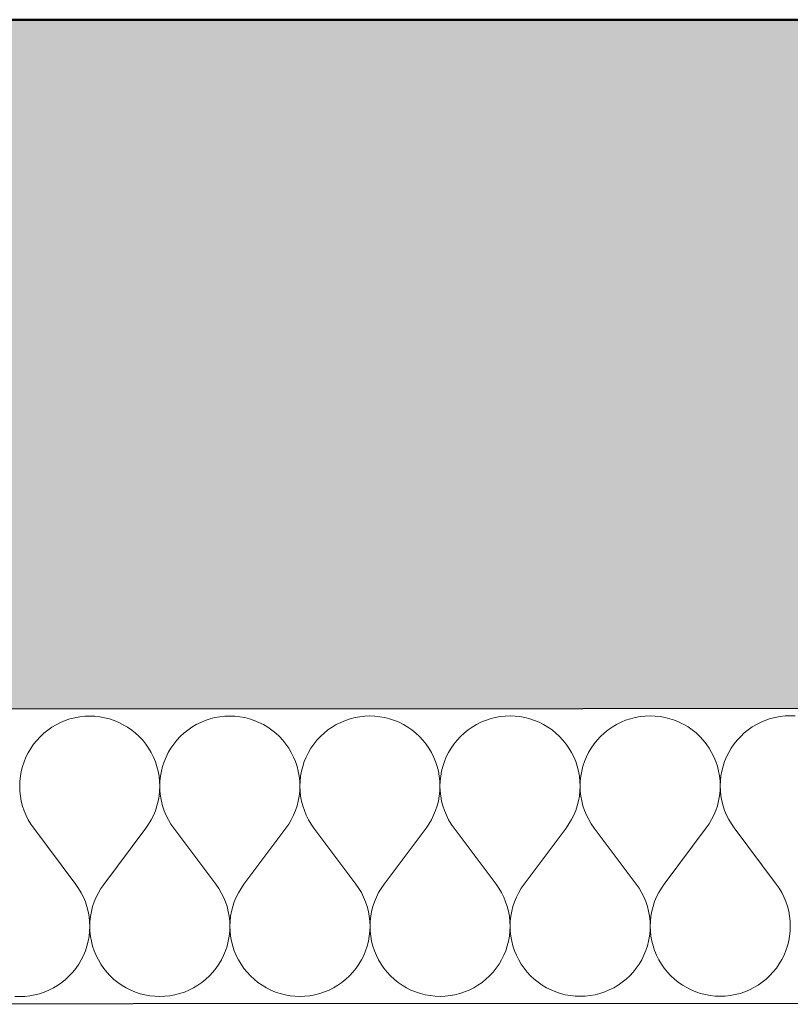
# Model space of a CAD drawing. Header units: millimetres. Extents: x -25972 to 4435, y -2839 to 20217.
# Tile 8 of 110: x -19810 to -19391, y 190 to 725. Entities that reach past the tile are written whole.
import ezdxf

# ---------------------------------------------------------------- set-up
doc = ezdxf.new("R2010")
doc.units = ezdxf.units.MM
doc.header["$MEASUREMENT"] = 0
doc.linetypes.add('Wipeout_Contour', pattern=[1000, 0, -1000])
for name, color, linetype in [('7._POHLED ZÁPADNÍ_2_3D prvky fasada nove', 7, 'Continuous'), ('7._POHLED ZÁPADNÍ_2_Konstrukce - nosné', 7, 'Continuous'), ('7._POHLED ZÁPADNÍ_2_Nové_Konstrukce - nosné', 7, 'Continuous'), ('7._POHLED ZÁPADNÍ_2_Nové_Výplně – Řezové', 7, 'Continuous'), ('7._POHLED ZÁPADNÍ_2_Výplně – Řezové', 7, 'Continuous')]:
    doc.layers.add(name, color=color, linetype=linetype)

# ---------------------------------------------------------------- blocks, each defined once
blk = doc.blocks.new('*X14', base_point=(-26263.07, -5016.56))
at = {"layer": '7._POHLED ZÁPADNÍ_2_Nové_Výplně – Řezové', "color": 21, "linetype": 'Continuous', "lineweight": 20, "true_color": 0xffaaaa}
for p, q in [((-19787.43, 342.8), (-19789.86, 341.59)), ((-19784.91, 343.85), (-19787.43, 342.8)), ((-19782.33, 344.71), (-19784.91, 343.85)), ((-19779.7, 345.38), (-19782.33, 344.71)), ((-19777.02, 345.87), (-19779.7, 345.38)), ((-19774.32, 346.16), (-19777.02, 345.87)), ((-19771.6, 346.26), (-19774.32, 346.16)), ((-19768.88, 346.16), (-19771.6, 346.26)), ((-19766.17, 345.87), (-19768.88, 346.16)), ((-19763.5, 345.39), (-19766.17, 345.87)), ((-19760.86, 344.72), (-19763.5, 345.39)), ((-19758.28, 343.86), (-19760.86, 344.72)), ((-19755.76, 342.82), (-19758.28, 343.86)), ((-19753.33, 341.6), (-19755.76, 342.82)), ((-19711.24, 342.84), (-19713.67, 341.62)), ((-19708.72, 343.88), (-19711.24, 342.84)), ((-19706.14, 344.74), (-19708.72, 343.88)), ((-19703.51, 345.42), (-19706.14, 344.74)), ((-19700.83, 345.9), (-19703.51, 345.42)), ((-19698.13, 346.2), (-19700.83, 345.9)), ((-19695.41, 346.29), (-19698.13, 346.2)), ((-19692.69, 346.2), (-19695.41, 346.29)), ((-19689.98, 345.91), (-19692.69, 346.2)), ((-19687.31, 345.43), (-19689.98, 345.91)), ((-19684.67, 344.75), (-19687.31, 345.43)), ((-19682.09, 343.9), (-19684.67, 344.75)), ((-19679.57, 342.86), (-19682.09, 343.9)), ((-19677.14, 341.64), (-19679.57, 342.86)), ((-19635.05, 342.88), (-19637.48, 341.66)), ((-19632.53, 343.92), (-19635.05, 342.88)), ((-19629.95, 344.78), (-19632.53, 343.92)), ((-19627.32, 345.46), (-19629.95, 344.78)), ((-19624.64, 345.94), (-19627.32, 345.46)), ((-19621.93, 346.23), (-19624.64, 345.94)), ((-19619.22, 346.33), (-19621.93, 346.23)), ((-19616.5, 346.23), (-19619.22, 346.33)), ((-19613.79, 345.95), (-19616.5, 346.23)), ((-19611.11, 345.46), (-19613.79, 345.95)), ((-19608.48, 344.79), (-19611.11, 345.46)), ((-19605.9, 343.93), (-19608.48, 344.79)), ((-19603.38, 342.89), (-19605.9, 343.93)), ((-19600.95, 341.68), (-19603.38, 342.89)), ((-19558.86, 342.91), (-19561.29, 341.69)), ((-19556.34, 343.96), (-19558.86, 342.91)), ((-19553.76, 344.82), (-19556.34, 343.96)), ((-19551.13, 345.49), (-19553.76, 344.82)), ((-19548.45, 345.98), (-19551.13, 345.49)), ((-19545.74, 346.27), (-19548.45, 345.98)), ((-19543.03, 346.37), (-19545.74, 346.27)), ((-19540.31, 346.27), (-19543.03, 346.37)), ((-19537.6, 345.98), (-19540.31, 346.27)), ((-19534.92, 345.5), (-19537.6, 345.98)), ((-19532.29, 344.83), (-19534.92, 345.5)), ((-19529.71, 343.97), (-19532.29, 344.83)), ((-19527.19, 342.93), (-19529.71, 343.97)), ((-19524.76, 341.71), (-19527.19, 342.93)), ((-19482.66, 342.95), (-19485.1, 341.73)), ((-19480.15, 343.99), (-19482.66, 342.95)), ((-19477.57, 344.85), (-19480.15, 343.99)), ((-19474.94, 345.53), (-19477.57, 344.85)), ((-19472.26, 346.01), (-19474.94, 345.53)), ((-19469.55, 346.31), (-19472.26, 346.01)), ((-19466.84, 346.4), (-19469.55, 346.31)), ((-19464.12, 346.31), (-19466.84, 346.4)), ((-19461.41, 346.02), (-19464.12, 346.31)), ((-19458.73, 345.54), (-19461.41, 346.02)), ((-19456.1, 344.86), (-19458.73, 345.54)), ((-19453.52, 344.01), (-19456.1, 344.86)), ((-19451, 342.97), (-19453.52, 344.01)), ((-19448.57, 341.75), (-19451, 342.97)), ((-19406.47, 342.99), (-19408.91, 341.77)), ((-19403.96, 344.03), (-19406.47, 342.99)), ((-19401.38, 344.89), (-19403.96, 344.03)), ((-19398.75, 345.57), (-19401.38, 344.89)), ((-19396.07, 346.05), (-19398.75, 345.57)), ((-19393.36, 346.34), (-19396.07, 346.05)), ((-19390.64, 346.44), (-19393.36, 346.34)), ((-19387.93, 346.34), (-19390.64, 346.44)), ((-19794.43, 338.64), (-19796.55, 336.93)), ((-19792.2, 340.2), (-19794.43, 338.64)), ((-19789.86, 341.59), (-19792.2, 340.2)), ((-19750.99, 340.22), (-19753.33, 341.6)), ((-19748.76, 338.66), (-19750.99, 340.22)), ((-19746.64, 336.96), (-19748.76, 338.66)), ((-19718.24, 338.68), (-19720.36, 336.97)), ((-19716.01, 340.23), (-19718.24, 338.68)), ((-19713.67, 341.62), (-19716.01, 340.23)), ((-19674.8, 340.25), (-19677.14, 341.64)), ((-19672.57, 338.7), (-19674.8, 340.25)), ((-19670.45, 336.99), (-19672.57, 338.7)), ((-19642.05, 338.72), (-19644.17, 337.01)), ((-19639.82, 340.27), (-19642.05, 338.72)), ((-19637.48, 341.66), (-19639.82, 340.27)), ((-19598.61, 340.29), (-19600.95, 341.68)), ((-19596.37, 338.74), (-19598.61, 340.29)), ((-19594.26, 337.03), (-19596.37, 338.74)), ((-19565.86, 338.75), (-19567.98, 337.04)), ((-19563.63, 340.31), (-19565.86, 338.75)), ((-19561.29, 341.69), (-19563.63, 340.31)), ((-19522.42, 340.32), (-19524.76, 341.71)), ((-19520.18, 338.77), (-19522.42, 340.32)), ((-19518.07, 337.07), (-19520.18, 338.77)), ((-19489.67, 338.79), (-19491.79, 337.08)), ((-19487.44, 340.34), (-19489.67, 338.79)), ((-19485.1, 341.73), (-19487.44, 340.34)), ((-19446.23, 340.36), (-19448.57, 341.75)), ((-19443.99, 338.81), (-19446.23, 340.36)), ((-19441.88, 337.1), (-19443.99, 338.81)), ((-19439.88, 335.25), (-19441.88, 337.1)), ((-19415.6, 337.12), (-19417.59, 335.26)), ((-19413.48, 338.83), (-19415.6, 337.12)), ((-19411.25, 340.38), (-19413.48, 338.83)), ((-19408.91, 341.77), (-19411.25, 340.38)), ((-19800.39, 333.09), (-19802.1, 330.97)), ((-19798.54, 335.08), (-19800.39, 333.09)), ((-19796.55, 336.93), (-19798.54, 335.08)), ((-19744.65, 335.1), (-19746.64, 336.96)), ((-19742.79, 333.11), (-19744.65, 335.1)), ((-19741.08, 331), (-19742.79, 333.11)), ((-19724.2, 333.12), (-19725.9, 331)), ((-19722.35, 335.11), (-19724.2, 333.12)), ((-19720.36, 336.97), (-19722.35, 335.11)), ((-19668.46, 335.14), (-19670.45, 336.99)), ((-19666.6, 333.15), (-19668.46, 335.14)), ((-19664.89, 331.03), (-19666.6, 333.15)), ((-19648.01, 333.16), (-19649.71, 331.04)), ((-19646.16, 335.15), (-19648.01, 333.16)), ((-19644.17, 337.01), (-19646.16, 335.15)), ((-19592.26, 335.18), (-19594.26, 337.03)), ((-19590.41, 333.19), (-19592.26, 335.18)), ((-19588.7, 331.07), (-19590.41, 333.19)), ((-19571.82, 333.2), (-19573.52, 331.08)), ((-19569.97, 335.19), (-19571.82, 333.2)), ((-19567.98, 337.04), (-19569.97, 335.19)), ((-19516.07, 335.21), (-19518.07, 337.07)), ((-19514.22, 333.22), (-19516.07, 335.21)), ((-19512.51, 331.1), (-19514.22, 333.22)), ((-19495.63, 333.23), (-19497.33, 331.11)), ((-19493.78, 335.22), (-19495.63, 333.23)), ((-19491.79, 337.08), (-19493.78, 335.22)), ((-19438.03, 333.26), (-19439.88, 335.25)), ((-19436.32, 331.14), (-19438.03, 333.26)), ((-19419.44, 333.27), (-19421.14, 331.15)), ((-19417.59, 335.26), (-19419.44, 333.27)), ((-19803.64, 328.73), (-19805.03, 326.39)), ((-19802.1, 330.97), (-19803.64, 328.73)), ((-19739.53, 328.76), (-19741.08, 331)), ((-19738.14, 326.42), (-19739.53, 328.76)), ((-19736.93, 323.99), (-19738.14, 326.42)), ((-19728.84, 326.43), (-19730.06, 323.99)), ((-19727.45, 328.77), (-19728.84, 326.43)), ((-19725.9, 331), (-19727.45, 328.77)), ((-19663.34, 328.8), (-19664.89, 331.03)), ((-19661.95, 326.46), (-19663.34, 328.8)), ((-19660.74, 324.02), (-19661.95, 326.46)), ((-19652.65, 326.46), (-19653.87, 324.03)), ((-19651.26, 328.8), (-19652.65, 326.46)), ((-19649.71, 331.04), (-19651.26, 328.8)), ((-19587.15, 328.83), (-19588.7, 331.07)), ((-19585.76, 326.49), (-19587.15, 328.83)), ((-19584.55, 324.06), (-19585.76, 326.49)), ((-19576.46, 326.5), (-19577.68, 324.06)), ((-19575.07, 328.84), (-19576.46, 326.5)), ((-19573.52, 331.08), (-19575.07, 328.84)), ((-19510.96, 328.87), (-19512.51, 331.1)), ((-19509.57, 326.53), (-19510.96, 328.87)), ((-19508.35, 324.1), (-19509.57, 326.53)), ((-19500.27, 326.54), (-19501.48, 324.1)), ((-19498.88, 328.88), (-19500.27, 326.54)), ((-19497.33, 331.11), (-19498.88, 328.88)), ((-19434.77, 328.91), (-19436.32, 331.14)), ((-19433.38, 326.57), (-19434.77, 328.91)), ((-19432.16, 324.13), (-19433.38, 326.57)), ((-19424.08, 326.57), (-19425.29, 324.14)), ((-19422.69, 328.91), (-19424.08, 326.57)), ((-19421.14, 331.15), (-19422.69, 328.91)), ((-19807.29, 321.44), (-19808.14, 318.86)), ((-19806.25, 323.95), (-19807.29, 321.44)), ((-19805.03, 326.39), (-19806.25, 323.95)), ((-19735.89, 321.47), (-19736.93, 323.99)), ((-19735.03, 318.89), (-19735.89, 321.47)), ((-19731.09, 321.48), (-19731.95, 318.89)), ((-19730.06, 323.99), (-19731.09, 321.48)), ((-19659.69, 321.51), (-19660.74, 324.02)), ((-19658.84, 318.93), (-19659.69, 321.51)), ((-19654.9, 321.51), (-19655.76, 318.93)), ((-19653.87, 324.03), (-19654.9, 321.51)), ((-19583.5, 321.55), (-19584.55, 324.06)), ((-19582.65, 318.97), (-19583.5, 321.55)), ((-19578.71, 321.55), (-19579.57, 318.97)), ((-19577.68, 324.06), (-19578.71, 321.55)), ((-19507.31, 321.58), (-19508.35, 324.1)), ((-19506.45, 319), (-19507.31, 321.58)), ((-19502.52, 321.59), (-19503.38, 319)), ((-19501.48, 324.1), (-19502.52, 321.59)), ((-19431.12, 321.62), (-19432.16, 324.13)), ((-19430.26, 319.04), (-19431.12, 321.62)), ((-19426.33, 321.62), (-19427.19, 319.04)), ((-19425.29, 324.14), (-19426.33, 321.62)), ((-19808.81, 316.22), (-19809.29, 313.54)), ((-19808.14, 318.86), (-19808.81, 316.22)), ((-19734.35, 316.26), (-19735.03, 318.89)), ((-19733.87, 313.58), (-19734.35, 316.26)), ((-19732.62, 316.26), (-19733.1, 313.58)), ((-19731.95, 318.89), (-19732.62, 316.26)), ((-19658.16, 316.29), (-19658.84, 318.93)), ((-19657.68, 313.62), (-19658.16, 316.29)), ((-19656.43, 316.29), (-19656.91, 313.62)), ((-19655.76, 318.93), (-19656.43, 316.29)), ((-19581.97, 316.33), (-19582.65, 318.97)), ((-19581.49, 313.65), (-19581.97, 316.33)), ((-19580.24, 316.33), (-19580.72, 313.65)), ((-19579.57, 318.97), (-19580.24, 316.33)), ((-19505.78, 316.37), (-19506.45, 319)), ((-19505.3, 313.69), (-19505.78, 316.37)), ((-19504.05, 316.37), (-19504.53, 313.69)), ((-19503.38, 319), (-19504.05, 316.37)), ((-19429.59, 316.4), (-19430.26, 319.04)), ((-19429.11, 313.73), (-19429.59, 316.4)), ((-19427.86, 316.4), (-19428.34, 313.73)), ((-19427.19, 319.04), (-19427.86, 316.4)), ((-19809.58, 310.84), (-19809.67, 308.12)), ((-19809.29, 313.54), (-19809.58, 310.84)), ((-19733.58, 310.88), (-19733.87, 313.58)), ((-19733.48, 308.16), (-19733.58, 310.88)), ((-19733.39, 310.88), (-19733.48, 308.16)), ((-19733.1, 313.58), (-19733.39, 310.88)), ((-19657.39, 310.91), (-19657.68, 313.62)), ((-19657.29, 308.19), (-19657.39, 310.91)), ((-19657.2, 310.91), (-19657.29, 308.19)), ((-19656.91, 313.62), (-19657.2, 310.91)), ((-19581.2, 310.95), (-19581.49, 313.65)), ((-19581.1, 308.23), (-19581.2, 310.95)), ((-19581.01, 310.95), (-19581.1, 308.23)), ((-19580.72, 313.65), (-19581.01, 310.95)), ((-19505.01, 310.98), (-19505.3, 313.69)), ((-19504.91, 308.27), (-19505.01, 310.98)), ((-19504.82, 310.98), (-19504.91, 308.27)), ((-19504.53, 313.69), (-19504.82, 310.98)), ((-19428.82, 311.02), (-19429.11, 313.73)), ((-19428.72, 308.3), (-19428.82, 311.02)), ((-19428.63, 311.02), (-19428.72, 308.3)), ((-19428.34, 313.73), (-19428.63, 311.02)), ((-19809.67, 308.12), (-19809.57, 305.4)), ((-19809.57, 305.4), (-19809.28, 302.7)), ((-19733.87, 302.73), (-19733.58, 305.44)), ((-19733.58, 305.44), (-19733.48, 308.16)), ((-19733.48, 308.16), (-19733.38, 305.44)), ((-19733.38, 305.44), (-19733.09, 302.73)), ((-19657.68, 302.77), (-19657.39, 305.47)), ((-19657.39, 305.47), (-19657.29, 308.19)), ((-19657.29, 308.19), (-19657.19, 305.47)), ((-19657.19, 305.47), (-19656.9, 302.77)), ((-19581.49, 302.81), (-19581.2, 305.51)), ((-19581.2, 305.51), (-19581.1, 308.23)), ((-19581.1, 308.23), (-19581, 305.51)), ((-19581, 305.51), (-19580.71, 302.81)), ((-19505.3, 302.84), (-19505.01, 305.55)), ((-19505.01, 305.55), (-19504.91, 308.27)), ((-19504.91, 308.27), (-19504.81, 305.55)), ((-19504.81, 305.55), (-19504.52, 302.84)), ((-19429.11, 302.88), (-19428.82, 305.58)), ((-19428.82, 305.58), (-19428.72, 308.3)), ((-19428.72, 308.3), (-19428.62, 305.58)), ((-19428.62, 305.58), (-19428.33, 302.88)), ((-19809.28, 302.7), (-19808.79, 300.02)), ((-19808.79, 300.02), (-19808.12, 297.38)), ((-19735.03, 297.42), (-19734.36, 300.06)), ((-19734.36, 300.06), (-19733.87, 302.73)), ((-19733.09, 302.73), (-19732.6, 300.06)), ((-19732.6, 300.06), (-19731.93, 297.42)), ((-19658.84, 297.46), (-19658.17, 300.09)), ((-19658.17, 300.09), (-19657.68, 302.77)), ((-19656.9, 302.77), (-19656.41, 300.09)), ((-19656.41, 300.09), (-19655.74, 297.46)), ((-19582.65, 297.49), (-19581.98, 300.13)), ((-19581.98, 300.13), (-19581.49, 302.81)), ((-19580.71, 302.81), (-19580.22, 300.13)), ((-19580.22, 300.13), (-19579.55, 297.49)), ((-19506.46, 297.53), (-19505.78, 300.17)), ((-19505.78, 300.17), (-19505.3, 302.84)), ((-19504.52, 302.84), (-19504.03, 300.17)), ((-19504.03, 300.17), (-19503.36, 297.53)), ((-19430.27, 297.57), (-19429.59, 300.2)), ((-19429.59, 300.2), (-19429.11, 302.88)), ((-19428.33, 302.88), (-19427.84, 300.2)), ((-19427.84, 300.2), (-19427.17, 297.57)), ((-19808.12, 297.38), (-19807.26, 294.8)), ((-19807.26, 294.8), (-19806.21, 292.29)), ((-19736.93, 292.33), (-19735.89, 294.84)), ((-19735.89, 294.84), (-19735.03, 297.42)), ((-19731.93, 297.42), (-19731.06, 294.84)), ((-19731.06, 294.84), (-19730.02, 292.33)), ((-19660.74, 292.36), (-19659.7, 294.88)), ((-19659.7, 294.88), (-19658.84, 297.46)), ((-19655.74, 297.46), (-19654.87, 294.88)), ((-19654.87, 294.88), (-19653.83, 292.37)), ((-19584.55, 292.4), (-19583.51, 294.91)), ((-19583.51, 294.91), (-19582.65, 297.49)), ((-19579.55, 297.49), (-19578.68, 294.91)), ((-19578.68, 294.91), (-19577.64, 292.4)), ((-19508.36, 292.44), (-19507.32, 294.95)), ((-19507.32, 294.95), (-19506.46, 297.53)), ((-19503.36, 297.53), (-19502.49, 294.95)), ((-19502.49, 294.95), (-19501.45, 292.44)), ((-19432.17, 292.47), (-19431.13, 294.98)), ((-19431.13, 294.98), (-19430.27, 297.57)), ((-19427.17, 297.57), (-19426.3, 294.99)), ((-19426.3, 294.99), (-19425.26, 292.48)), ((-19806.21, 292.29), (-19804.99, 289.86)), ((-19804.99, 289.86), (-19803.6, 287.52)), ((-19739.54, 287.55), (-19738.15, 289.89)), ((-19738.15, 289.89), (-19736.93, 292.33)), ((-19730.02, 292.33), (-19728.8, 289.9)), ((-19728.8, 289.9), (-19727.41, 287.56)), ((-19663.35, 287.59), (-19661.96, 289.93)), ((-19661.96, 289.93), (-19660.74, 292.36)), ((-19653.83, 292.37), (-19652.61, 289.93)), ((-19652.61, 289.93), (-19651.22, 287.6)), ((-19587.16, 287.63), (-19585.77, 289.97)), ((-19585.77, 289.97), (-19584.55, 292.4)), ((-19577.64, 292.4), (-19576.42, 289.97)), ((-19576.42, 289.97), (-19575.03, 287.63)), ((-19510.97, 287.66), (-19509.58, 290)), ((-19509.58, 290), (-19508.36, 292.44)), ((-19501.45, 292.44), (-19500.23, 290.01)), ((-19500.23, 290.01), (-19498.84, 287.67)), ((-19434.78, 287.7), (-19433.39, 290.04)), ((-19433.39, 290.04), (-19432.17, 292.47)), ((-19425.26, 292.48), (-19424.04, 290.04)), ((-19424.04, 290.04), (-19422.65, 287.71)), ((-19803.6, 287.52), (-19802.04, 285.29)), ((-19802.04, 285.29), (-19779.17, 254.83)), ((-19741.09, 285.32), (-19763.93, 254.83)), ((-19741.09, 285.32), (-19739.54, 287.55)), ((-19727.41, 287.56), (-19725.85, 285.33)), ((-19725.85, 285.33), (-19702.98, 254.86)), ((-19664.9, 285.36), (-19687.74, 254.87)), ((-19664.9, 285.36), (-19663.35, 287.59)), ((-19651.22, 287.6), (-19649.66, 285.36)), ((-19649.66, 285.36), (-19626.79, 254.9)), ((-19588.71, 285.39), (-19611.55, 254.91)), ((-19588.71, 285.39), (-19587.16, 287.63)), ((-19575.03, 287.63), (-19573.47, 285.4)), ((-19573.47, 285.4), (-19550.6, 254.94)), ((-19512.52, 285.43), (-19535.36, 254.94)), ((-19512.52, 285.43), (-19510.97, 287.66)), ((-19498.84, 287.67), (-19497.28, 285.44)), ((-19497.28, 285.44), (-19474.41, 254.97)), ((-19436.33, 285.47), (-19459.17, 254.98)), ((-19436.33, 285.47), (-19434.78, 287.7)), ((-19422.65, 287.71), (-19421.09, 285.47)), ((-19421.09, 285.47), (-19398.22, 255.01)), ((-19777.62, 252.59), (-19779.17, 254.83)), ((-19776.23, 250.25), (-19777.62, 252.59)), ((-19765.49, 252.6), (-19766.88, 250.26)), ((-19763.93, 254.83), (-19765.49, 252.6)), ((-19701.43, 252.63), (-19702.98, 254.86)), ((-19700.04, 250.29), (-19701.43, 252.63)), ((-19689.3, 252.64), (-19690.69, 250.3)), ((-19687.74, 254.87), (-19689.3, 252.64)), ((-19625.24, 252.67), (-19626.79, 254.9)), ((-19623.85, 250.33), (-19625.24, 252.67)), ((-19613.11, 252.67), (-19614.49, 250.33)), ((-19611.55, 254.91), (-19613.11, 252.67)), ((-19549.05, 252.7), (-19550.6, 254.94)), ((-19547.65, 250.36), (-19549.05, 252.7)), ((-19536.92, 252.71), (-19538.3, 250.37)), ((-19535.36, 254.94), (-19536.92, 252.71)), ((-19472.86, 252.74), (-19474.41, 254.97)), ((-19471.46, 250.4), (-19472.86, 252.74)), ((-19460.72, 252.74), (-19462.11, 250.41)), ((-19459.17, 254.98), (-19460.72, 252.74)), ((-19396.67, 252.78), (-19398.22, 255.01)), ((-19395.27, 250.44), (-19396.67, 252.78)), ((-19775.01, 247.82), (-19776.23, 250.25)), ((-19773.96, 245.31), (-19775.01, 247.82)), ((-19768.09, 247.83), (-19769.14, 245.31)), ((-19766.88, 250.26), (-19768.09, 247.83)), ((-19698.81, 247.86), (-19700.04, 250.29)), ((-19697.77, 245.35), (-19698.81, 247.86)), ((-19691.9, 247.86), (-19692.95, 245.35)), ((-19690.69, 250.3), (-19691.9, 247.86)), ((-19622.62, 247.9), (-19623.85, 250.33)), ((-19621.58, 245.38), (-19622.62, 247.9)), ((-19615.71, 247.9), (-19616.76, 245.39)), ((-19614.49, 250.33), (-19615.71, 247.9)), ((-19546.43, 247.93), (-19547.65, 250.36)), ((-19545.39, 245.42), (-19546.43, 247.93)), ((-19539.52, 247.94), (-19540.56, 245.42)), ((-19538.3, 250.37), (-19539.52, 247.94)), ((-19470.24, 247.97), (-19471.46, 250.4)), ((-19469.2, 245.46), (-19470.24, 247.97)), ((-19463.33, 247.97), (-19464.37, 245.46)), ((-19462.11, 250.41), (-19463.33, 247.97)), ((-19394.05, 248.01), (-19395.27, 250.44)), ((-19393.01, 245.49), (-19394.05, 248.01)), ((-19773.1, 242.73), (-19773.96, 245.31)), ((-19772.42, 240.1), (-19773.1, 242.73)), ((-19770, 242.73), (-19770.67, 240.1)), ((-19769.14, 245.31), (-19770, 242.73)), ((-19696.91, 242.77), (-19697.77, 245.35)), ((-19696.23, 240.13), (-19696.91, 242.77)), ((-19693.81, 242.77), (-19694.48, 240.13)), ((-19692.95, 245.35), (-19693.81, 242.77)), ((-19620.72, 242.8), (-19621.58, 245.38)), ((-19620.04, 240.17), (-19620.72, 242.8)), ((-19617.62, 242.81), (-19618.29, 240.17)), ((-19616.76, 245.39), (-19617.62, 242.81)), ((-19544.53, 242.84), (-19545.39, 245.42)), ((-19543.85, 240.21), (-19544.53, 242.84)), ((-19541.42, 242.84), (-19542.1, 240.21)), ((-19540.56, 245.42), (-19541.42, 242.84)), ((-19468.34, 242.88), (-19469.2, 245.46)), ((-19467.66, 240.24), (-19468.34, 242.88)), ((-19465.23, 242.88), (-19465.91, 240.24)), ((-19464.37, 245.46), (-19465.23, 242.88)), ((-19392.15, 242.91), (-19393.01, 245.49)), ((-19391.47, 240.28), (-19392.15, 242.91)), ((-19771.94, 237.42), (-19772.42, 240.1)), ((-19771.64, 234.71), (-19771.94, 237.42)), ((-19771.15, 237.42), (-19771.44, 234.71)), ((-19770.67, 240.1), (-19771.15, 237.42)), ((-19695.75, 237.46), (-19696.23, 240.13)), ((-19695.45, 234.75), (-19695.75, 237.46)), ((-19694.96, 237.46), (-19695.25, 234.75)), ((-19694.48, 240.13), (-19694.96, 237.46)), ((-19619.56, 237.49), (-19620.04, 240.17)), ((-19619.26, 234.79), (-19619.56, 237.49)), ((-19618.77, 237.49), (-19619.06, 234.79)), ((-19618.29, 240.17), (-19618.77, 237.49)), ((-19543.36, 237.53), (-19543.85, 240.21)), ((-19543.07, 234.82), (-19543.36, 237.53)), ((-19542.58, 237.53), (-19542.87, 234.82)), ((-19542.1, 240.21), (-19542.58, 237.53)), ((-19467.17, 237.57), (-19467.66, 240.24)), ((-19466.88, 234.86), (-19467.17, 237.57)), ((-19466.39, 237.57), (-19466.68, 234.86)), ((-19465.91, 240.24), (-19466.39, 237.57)), ((-19390.98, 237.6), (-19391.47, 240.28)), ((-19390.69, 234.9), (-19390.98, 237.6)), ((-19771.54, 232), (-19771.64, 234.71)), ((-19771.64, 229.28), (-19771.54, 232)), ((-19771.44, 234.71), (-19771.54, 232)), ((-19771.54, 232), (-19771.45, 229.28)), ((-19695.35, 232.03), (-19695.45, 234.75)), ((-19695.45, 229.31), (-19695.35, 232.03)), ((-19695.25, 234.75), (-19695.35, 232.03)), ((-19695.35, 232.03), (-19695.26, 229.31)), ((-19619.16, 232.07), (-19619.26, 234.79)), ((-19619.26, 229.35), (-19619.16, 232.07)), ((-19619.06, 234.79), (-19619.16, 232.07)), ((-19619.16, 232.07), (-19619.06, 229.35)), ((-19542.97, 232.11), (-19543.07, 234.82)), ((-19543.06, 229.39), (-19542.97, 232.11)), ((-19542.87, 234.82), (-19542.97, 232.11)), ((-19542.97, 232.11), (-19542.87, 229.39)), ((-19466.78, 232.14), (-19466.88, 234.86)), ((-19466.87, 229.42), (-19466.78, 232.14)), ((-19466.68, 234.86), (-19466.78, 232.14)), ((-19466.78, 232.14), (-19466.68, 229.42)), ((-19390.59, 232.18), (-19390.69, 234.9)), ((-19390.68, 229.46), (-19390.59, 232.18)), ((-19772.4, 223.89), (-19771.92, 226.57)), ((-19771.92, 226.57), (-19771.64, 229.28)), ((-19771.45, 229.28), (-19771.16, 226.57)), ((-19771.16, 226.57), (-19770.67, 223.9)), ((-19696.21, 223.93), (-19695.73, 226.61)), ((-19695.73, 226.61), (-19695.45, 229.31)), ((-19695.26, 229.31), (-19694.96, 226.61)), ((-19694.96, 226.61), (-19694.48, 223.93)), ((-19620.02, 223.97), (-19619.54, 226.65)), ((-19619.54, 226.65), (-19619.26, 229.35)), ((-19619.06, 229.35), (-19618.77, 226.65)), ((-19618.77, 226.65), (-19618.29, 223.97)), ((-19543.83, 224), (-19543.35, 226.68)), ((-19543.35, 226.68), (-19543.06, 229.39)), ((-19542.87, 229.39), (-19542.58, 226.68)), ((-19542.58, 226.68), (-19542.1, 224)), ((-19467.64, 224.04), (-19467.16, 226.72)), ((-19467.16, 226.72), (-19466.87, 229.42)), ((-19466.68, 229.42), (-19466.39, 226.72)), ((-19466.39, 226.72), (-19465.91, 224.04)), ((-19391.45, 224.08), (-19390.97, 226.76)), ((-19390.97, 226.76), (-19390.68, 229.46)), ((-19773.93, 218.68), (-19773.07, 221.26)), ((-19773.07, 221.26), (-19772.4, 223.89)), ((-19770.67, 223.9), (-19770, 221.26)), ((-19770, 221.26), (-19769.14, 218.68)), ((-19697.74, 218.71), (-19696.88, 221.29)), ((-19696.88, 221.29), (-19696.21, 223.93)), ((-19694.48, 223.93), (-19693.81, 221.3)), ((-19693.81, 221.3), (-19692.95, 218.71)), ((-19621.55, 218.75), (-19620.69, 221.33)), ((-19620.69, 221.33), (-19620.02, 223.97)), ((-19618.29, 223.97), (-19617.62, 221.33)), ((-19617.62, 221.33), (-19616.76, 218.75)), ((-19545.36, 218.79), (-19544.5, 221.37)), ((-19544.5, 221.37), (-19543.83, 224)), ((-19542.1, 224), (-19541.43, 221.37)), ((-19541.43, 221.37), (-19540.57, 218.79)), ((-19469.17, 218.82), (-19468.31, 221.4)), ((-19468.31, 221.4), (-19467.64, 224.04)), ((-19465.91, 224.04), (-19465.24, 221.41)), ((-19465.24, 221.41), (-19464.38, 218.82)), ((-19392.98, 218.86), (-19392.12, 221.44)), ((-19392.12, 221.44), (-19391.45, 224.08)), ((-19776.19, 213.73), (-19774.97, 216.16)), ((-19774.97, 216.16), (-19773.93, 218.68)), ((-19769.14, 218.68), (-19768.1, 216.16)), ((-19768.1, 216.16), (-19766.88, 213.73)), ((-19699.99, 213.76), (-19698.78, 216.2)), ((-19698.78, 216.2), (-19697.74, 218.71)), ((-19692.95, 218.71), (-19691.91, 216.2)), ((-19691.91, 216.2), (-19690.69, 213.77)), ((-19623.8, 213.8), (-19622.59, 216.23)), ((-19622.59, 216.23), (-19621.55, 218.75)), ((-19616.76, 218.75), (-19615.72, 216.24)), ((-19615.72, 216.24), (-19614.5, 213.8)), ((-19547.61, 213.84), (-19546.4, 216.27)), ((-19546.4, 216.27), (-19545.36, 218.79)), ((-19540.57, 218.79), (-19539.53, 216.27)), ((-19539.53, 216.27), (-19538.31, 213.84)), ((-19471.42, 213.87), (-19470.21, 216.31)), ((-19470.21, 216.31), (-19469.17, 218.82)), ((-19464.38, 218.82), (-19463.34, 216.31)), ((-19463.34, 216.31), (-19462.12, 213.88)), ((-19395.23, 213.91), (-19394.02, 216.34)), ((-19394.02, 216.34), (-19392.98, 218.86)), ((-19780.83, 207.03), (-19779.12, 209.15)), ((-19779.12, 209.15), (-19777.57, 211.39)), ((-19777.57, 211.39), (-19776.19, 213.73)), ((-19766.88, 213.73), (-19765.49, 211.39)), ((-19765.49, 211.39), (-19763.94, 209.16)), ((-19763.94, 209.16), (-19762.23, 207.04)), ((-19704.64, 207.07), (-19702.93, 209.19)), ((-19702.93, 209.19), (-19701.38, 211.42)), ((-19701.38, 211.42), (-19699.99, 213.76)), ((-19690.69, 213.77), (-19689.3, 211.43)), ((-19689.3, 211.43), (-19687.75, 209.19)), ((-19687.75, 209.19), (-19686.04, 207.08)), ((-19628.45, 207.1), (-19626.74, 209.22)), ((-19626.74, 209.22), (-19625.19, 211.46)), ((-19625.19, 211.46), (-19623.8, 213.8)), ((-19614.5, 213.8), (-19613.11, 211.47)), ((-19613.11, 211.47), (-19611.56, 209.23)), ((-19611.56, 209.23), (-19609.85, 207.11)), ((-19552.25, 207.14), (-19550.55, 209.26)), ((-19550.55, 209.26), (-19549, 211.5)), ((-19549, 211.5), (-19547.61, 213.84)), ((-19538.31, 213.84), (-19536.92, 211.5)), ((-19536.92, 211.5), (-19535.37, 209.27)), ((-19535.37, 209.27), (-19533.66, 207.15)), ((-19476.06, 207.18), (-19474.36, 209.3)), ((-19474.36, 209.3), (-19472.81, 211.53)), ((-19472.81, 211.53), (-19471.42, 213.87)), ((-19462.12, 213.88), (-19460.73, 211.54)), ((-19460.73, 211.54), (-19459.18, 209.3)), ((-19459.18, 209.3), (-19457.47, 207.19)), ((-19399.87, 207.21), (-19398.17, 209.33)), ((-19398.17, 209.33), (-19396.62, 211.57)), ((-19396.62, 211.57), (-19395.23, 213.91)), ((-19784.67, 203.18), (-19782.68, 205.04)), ((-19782.68, 205.04), (-19780.83, 207.03)), ((-19762.23, 207.04), (-19760.38, 205.05)), ((-19760.38, 205.05), (-19758.39, 203.19)), ((-19708.48, 203.22), (-19706.49, 205.07)), ((-19706.49, 205.07), (-19704.64, 207.07)), ((-19686.04, 207.08), (-19684.19, 205.09)), ((-19684.19, 205.09), (-19682.2, 203.23)), ((-19632.29, 203.26), (-19630.3, 205.11)), ((-19630.3, 205.11), (-19628.45, 207.1)), ((-19609.85, 207.11), (-19608, 205.12)), ((-19608, 205.12), (-19606.01, 203.27)), ((-19556.1, 203.29), (-19554.11, 205.15)), ((-19554.11, 205.15), (-19552.25, 207.14)), ((-19533.66, 207.15), (-19531.81, 205.16)), ((-19531.81, 205.16), (-19529.82, 203.3)), ((-19479.91, 203.33), (-19477.92, 205.18)), ((-19477.92, 205.18), (-19476.06, 207.18)), ((-19457.47, 207.19), (-19455.62, 205.19)), ((-19455.62, 205.19), (-19453.63, 203.34)), ((-19453.63, 203.34), (-19451.51, 201.63)), ((-19405.83, 201.66), (-19403.72, 203.37)), ((-19403.72, 203.37), (-19401.73, 205.22)), ((-19401.73, 205.22), (-19399.87, 207.21)), ((-19793.79, 197.31), (-19791.36, 198.53)), ((-19791.36, 198.53), (-19789.02, 199.92)), ((-19789.02, 199.92), (-19786.79, 201.47)), ((-19786.79, 201.47), (-19784.67, 203.18)), ((-19758.39, 203.19), (-19756.27, 201.49)), ((-19756.27, 201.49), (-19754.03, 199.94)), ((-19754.03, 199.94), (-19751.69, 198.55)), ((-19751.69, 198.55), (-19749.26, 197.33)), ((-19717.6, 197.35), (-19715.17, 198.57)), ((-19715.17, 198.57), (-19712.83, 199.96)), ((-19712.83, 199.96), (-19710.59, 201.51)), ((-19710.59, 201.51), (-19708.48, 203.22)), ((-19682.2, 203.23), (-19680.08, 201.52)), ((-19680.08, 201.52), (-19677.84, 199.97)), ((-19677.84, 199.97), (-19675.5, 198.59)), ((-19675.5, 198.59), (-19673.07, 197.37)), ((-19641.41, 197.38), (-19638.98, 198.6)), ((-19638.98, 198.6), (-19636.64, 199.99)), ((-19636.64, 199.99), (-19634.4, 201.55)), ((-19634.4, 201.55), (-19632.29, 203.26)), ((-19606.01, 203.27), (-19603.89, 201.56)), ((-19603.89, 201.56), (-19601.65, 200.01)), ((-19601.65, 200.01), (-19599.31, 198.62)), ((-19599.31, 198.62), (-19596.88, 197.41)), ((-19565.22, 197.42), (-19562.79, 198.64)), ((-19562.79, 198.64), (-19560.45, 200.03)), ((-19560.45, 200.03), (-19558.21, 201.58)), ((-19558.21, 201.58), (-19556.1, 203.29)), ((-19529.82, 203.3), (-19527.7, 201.6)), ((-19527.7, 201.6), (-19525.46, 200.05)), ((-19525.46, 200.05), (-19523.12, 198.66)), ((-19523.12, 198.66), (-19520.69, 197.44)), ((-19489.03, 197.46), (-19486.6, 198.68)), ((-19486.6, 198.68), (-19484.26, 200.07)), ((-19484.26, 200.07), (-19482.02, 201.62)), ((-19482.02, 201.62), (-19479.91, 203.33)), ((-19451.51, 201.63), (-19449.27, 200.08)), ((-19449.27, 200.08), (-19446.93, 198.7)), ((-19446.93, 198.7), (-19444.5, 197.48)), ((-19412.84, 197.49), (-19410.41, 198.71)), ((-19410.41, 198.71), (-19408.07, 200.1)), ((-19408.07, 200.1), (-19405.83, 201.66)), ((-19812.34, 193.95), (-19809.62, 193.86)), ((-19809.62, 193.86), (-19806.9, 193.96)), ((-19806.9, 193.96), (-19804.2, 194.25)), ((-19804.2, 194.25), (-19801.52, 194.73)), ((-19801.52, 194.73), (-19798.88, 195.41)), ((-19798.88, 195.41), (-19796.3, 196.27)), ((-19796.3, 196.27), (-19793.79, 197.31)), ((-19749.26, 197.33), (-19746.75, 196.29)), ((-19746.75, 196.29), (-19744.17, 195.43)), ((-19744.17, 195.43), (-19741.53, 194.76)), ((-19741.53, 194.76), (-19738.85, 194.28)), ((-19738.85, 194.28), (-19736.15, 193.99)), ((-19736.15, 193.99), (-19733.43, 193.89)), ((-19733.43, 193.89), (-19730.71, 193.99)), ((-19730.71, 193.99), (-19728.01, 194.29)), ((-19728.01, 194.29), (-19725.33, 194.77)), ((-19725.33, 194.77), (-19722.69, 195.44)), ((-19722.69, 195.44), (-19720.11, 196.31)), ((-19720.11, 196.31), (-19717.6, 197.35)), ((-19673.07, 197.37), (-19670.56, 196.33)), ((-19670.56, 196.33), (-19667.98, 195.47)), ((-19667.98, 195.47), (-19665.34, 194.8)), ((-19665.34, 194.8), (-19662.66, 194.32)), ((-19662.66, 194.32), (-19659.96, 194.03)), ((-19659.96, 194.03), (-19657.24, 193.93)), ((-19657.24, 193.93), (-19654.52, 194.03)), ((-19654.52, 194.03), (-19651.81, 194.32)), ((-19651.81, 194.32), (-19649.14, 194.81)), ((-19649.14, 194.81), (-19646.5, 195.48)), ((-19646.5, 195.48), (-19643.92, 196.34)), ((-19643.92, 196.34), (-19641.41, 197.38)), ((-19596.88, 197.41), (-19594.37, 196.37)), ((-19594.37, 196.37), (-19591.79, 195.51)), ((-19591.79, 195.51), (-19589.15, 194.84)), ((-19589.15, 194.84), (-19586.47, 194.35)), ((-19586.47, 194.35), (-19583.77, 194.06)), ((-19583.77, 194.06), (-19581.05, 193.97)), ((-19581.05, 193.97), (-19578.33, 194.07)), ((-19578.33, 194.07), (-19575.62, 194.36)), ((-19575.62, 194.36), (-19572.95, 194.84)), ((-19572.95, 194.84), (-19570.31, 195.52)), ((-19570.31, 195.52), (-19567.73, 196.38)), ((-19567.73, 196.38), (-19565.22, 197.42)), ((-19520.69, 197.44), (-19518.18, 196.4)), ((-19518.18, 196.4), (-19515.59, 195.54)), ((-19515.59, 195.54), (-19512.96, 194.87)), ((-19512.96, 194.87), (-19510.28, 194.39)), ((-19510.28, 194.39), (-19507.58, 194.1)), ((-19507.58, 194.1), (-19504.86, 194)), ((-19504.86, 194), (-19502.14, 194.1)), ((-19502.14, 194.1), (-19499.43, 194.4)), ((-19499.43, 194.4), (-19496.76, 194.88)), ((-19496.76, 194.88), (-19494.12, 195.55)), ((-19494.12, 195.55), (-19491.54, 196.41)), ((-19491.54, 196.41), (-19489.03, 197.46)), ((-19444.5, 197.48), (-19441.99, 196.44)), ((-19441.99, 196.44), (-19439.4, 195.58)), ((-19439.4, 195.58), (-19436.77, 194.91)), ((-19436.77, 194.91), (-19434.09, 194.43)), ((-19434.09, 194.43), (-19431.39, 194.14)), ((-19431.39, 194.14), (-19428.67, 194.04)), ((-19428.67, 194.04), (-19425.95, 194.14)), ((-19425.95, 194.14), (-19423.24, 194.43)), ((-19423.24, 194.43), (-19420.57, 194.92)), ((-19420.57, 194.92), (-19417.93, 195.59)), ((-19417.93, 195.59), (-19415.35, 196.45)), ((-19415.35, 196.45), (-19412.84, 197.49))]:
    blk.add_line(p, q, dxfattribs=at)

msp = doc.modelspace()

# ---------------------------------------------------------------- hatches: boundary and pattern name
at = {"layer": '7._POHLED ZÁPADNÍ_2_Výplně – Řezové', "linetype": 'Continuous', "lineweight": 13}
msp.add_hatch(color=254, dxfattribs=at).paths.add_polyline_path([(-20100.34, 724.73), (-20106.88, 349.73), (-18851.9, 349.73), (-18851.9, 724.73)])

# ---------------------------------------------------------------- linework, layer by layer
at = {"layer": '7._POHLED ZÁPADNÍ_2_Konstrukce - nosné', "color": 7, "linetype": 'Continuous', "lineweight": 50, "flags": 128}
for points in [[(-18851.9, 724.73), (-20100.34, 724.73)], [(-20106.88, 349.73), (-18851.9, 349.73)]]:
    msp.add_lwpolyline(points, dxfattribs=at)

# ---------------------------------------------------------------- next in the draw order: wipeouts: each hides what was drawn before it
at = {"color": 254, "linetype": 'Wipeout_Contour', "lineweight": 0, "ltscale": 97531.977245}
msp.add_wipeout([(-20484.72, 189.72), (-18851.17, 190.51), (-18851.24, 340.51), (-18851.24, 350.51), (-20481.93, 349.73)], dxfattribs=at).dxf.layer = '7._POHLED ZÁPADNÍ_2_Nové_Výplně – Řezové'

# ---------------------------------------------------------------- next in the draw order: linework, layer by layer
at = {"layer": '7._POHLED ZÁPADNÍ_2_Nové_Konstrukce - nosné', "color": 1, "linetype": 'Continuous', "lineweight": 25, "flags": 128}
for points in [[(-18851.24, 350.51), (-20481.93, 349.73)], [(-20644.75, 189.65), (-18851.17, 190.51)]]:
    msp.add_lwpolyline(points, dxfattribs=at)

# ---------------------------------------------------------------- next in the draw order: block references
at = {"layer": '7._POHLED ZÁPADNÍ_2_3D prvky fasada nove', "color": 9, "linetype": 'Continuous', "lineweight": 13}
msp.add_blockref('*X14', (-26263.07, -5016.56), dxfattribs=at)

doc.saveas('drawing.dxf')
